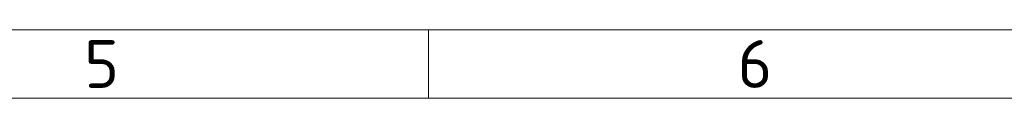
# Model space of a CAD drawing. Header units: millimetres. Extents: x 10 to 1178, y 10 to 830.
# Tile 11 of 33: x 438 to 583, y 820 to 830. Entities that reach past the tile are written whole.
import ezdxf

# ---------------------------------------------------------------- set-up
doc = ezdxf.new("R2010")
doc.units = ezdxf.units.MM
doc.header["$LTSCALE"] = 2
doc.layers.add('Rahmen (ISO)', color=7, linetype='Continuous', lineweight=70)
doc.styles.add('Notiztext (ISO)', font='isocpeur.ttf')

# ---------------------------------------------------------------- blocks, each defined once
blk = doc.blocks.new('Ränder Basler-A2')
at = {"layer": 'Rahmen (ISO)', "color": 7, "lineweight": 18}
blk.add_line((589, 415), (5, 415), dxfattribs=at)
at = {"layer": 'Rahmen (ISO)', "lineweight": 18}
for p, q in [((249.167, 410), (249.167, 415)), ((201.333, 410), (249.167, 410)), ((249.167, 410), (297, 410))]:
    blk.add_line(p, q, dxfattribs=at)
at = {"layer": 'Rahmen (ISO)', "char_height": 3.5, "attachment_point": 5, "style": 'Notiztext (ISO)'}
for s, insert in [('\\fISOCPEUR|b0|i0;5', (225.25, 412.5)), ('\\fISOCPEUR|b0|i0;6', (273.083, 412.5))]:
    blk.add_mtext(s, dxfattribs=dict(at, insert=insert))

msp = doc.modelspace()

# ---------------------------------------------------------------- block references
at = {"xscale": 2, "yscale": 2, "zscale": 2}
msp.add_blockref('Ränder Basler-A2', (0, 0), dxfattribs=at)

doc.saveas('drawing.dxf')
